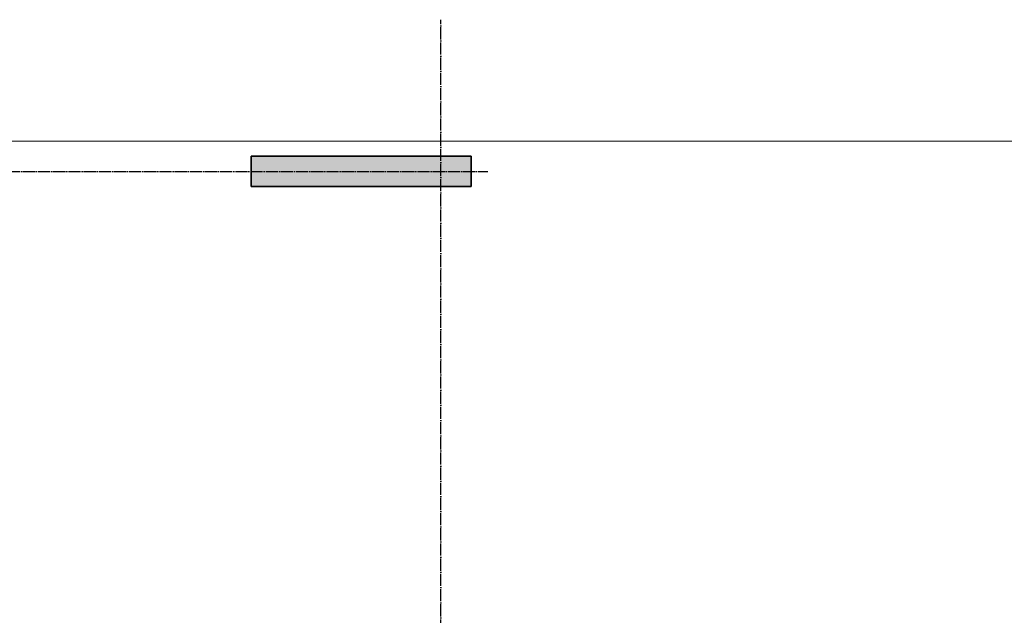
# Model space of a CAD drawing. Header units: millimetres. Extents: x -2995 to 60896, y -2809 to 57831.
# Tile 47 of 169: x 11123 to 17618, y 43563 to 47490. Entities that reach past the tile are written whole.
import ezdxf

# ---------------------------------------------------------------- set-up
doc = ezdxf.new("R2010")
doc.units = ezdxf.units.MM
doc.linetypes.add('______11', pattern=[100, 80, -10, 0, -10])
doc.linetypes.add('______5', pattern=[220, 160, -20, 20, -20])
doc.layers.add('Standard', color=7, linetype='Continuous', lineweight=25)
doc.layers.add('Осевая линия_ общее', color=7, linetype='______5', lineweight=13, true_color=0xa0a0a0)

# ---------------------------------------------------------------- blocks, each defined once
blk = doc.blocks.new('СЛОЖНЫЙ_ОБЪЕКТ_0')
at = {"layer": 'Осевая линия_ общее', "color": 253, "linetype": '______11', "lineweight": -3, "true_color": 0xa0a0a0, "transparency": 33554687}
for p, q in [((13900, -2590), (13900, 47490)), ((-2770, 46490), (14210, 46490))]:
    blk.add_line(p, q, dxfattribs=at)

msp = doc.modelspace()

# ---------------------------------------------------------------- hatches: boundary and pattern name
at = {"linetype": 'Continuous', "lineweight": 25, "transparency": 33554687}
msp.add_hatch(color=7, dxfattribs=at).paths.add_polyline_path([(14100, 46390), (14100, 46590), (12650, 46590), (12650, 46390)])

# ---------------------------------------------------------------- linework, layer by layer
at = {"color": 7, "linetype": 'Continuous', "lineweight": 35, "transparency": 33554687}
for p, q in [((12650, 46390), (12650, 46590)), ((12650, 46590), (14100, 46590)), ((14100, 46590), (14100, 46390)), ((14100, 46390), (12650, 46390))]:
    msp.add_line(p, q, dxfattribs=at)
at = {"layer": 'Standard', "color": 7, "linetype": 'Continuous', "lineweight": 13, "transparency": 33554687}
msp.add_lwpolyline([(-350, -350.2), (25250, -350.2), (25250, 46690), (-350, 46690), (-350, -350.2)], dxfattribs=at)

# ---------------------------------------------------------------- block references
at = {"layer": 'Осевая линия_ общее', "color": 253, "linetype": '______11', "lineweight": -3, "true_color": 0xa0a0a0, "transparency": 33554687}
msp.add_blockref('СЛОЖНЫЙ_ОБЪЕКТ_0', (0, 0), dxfattribs=at)

doc.saveas('drawing.dxf')
